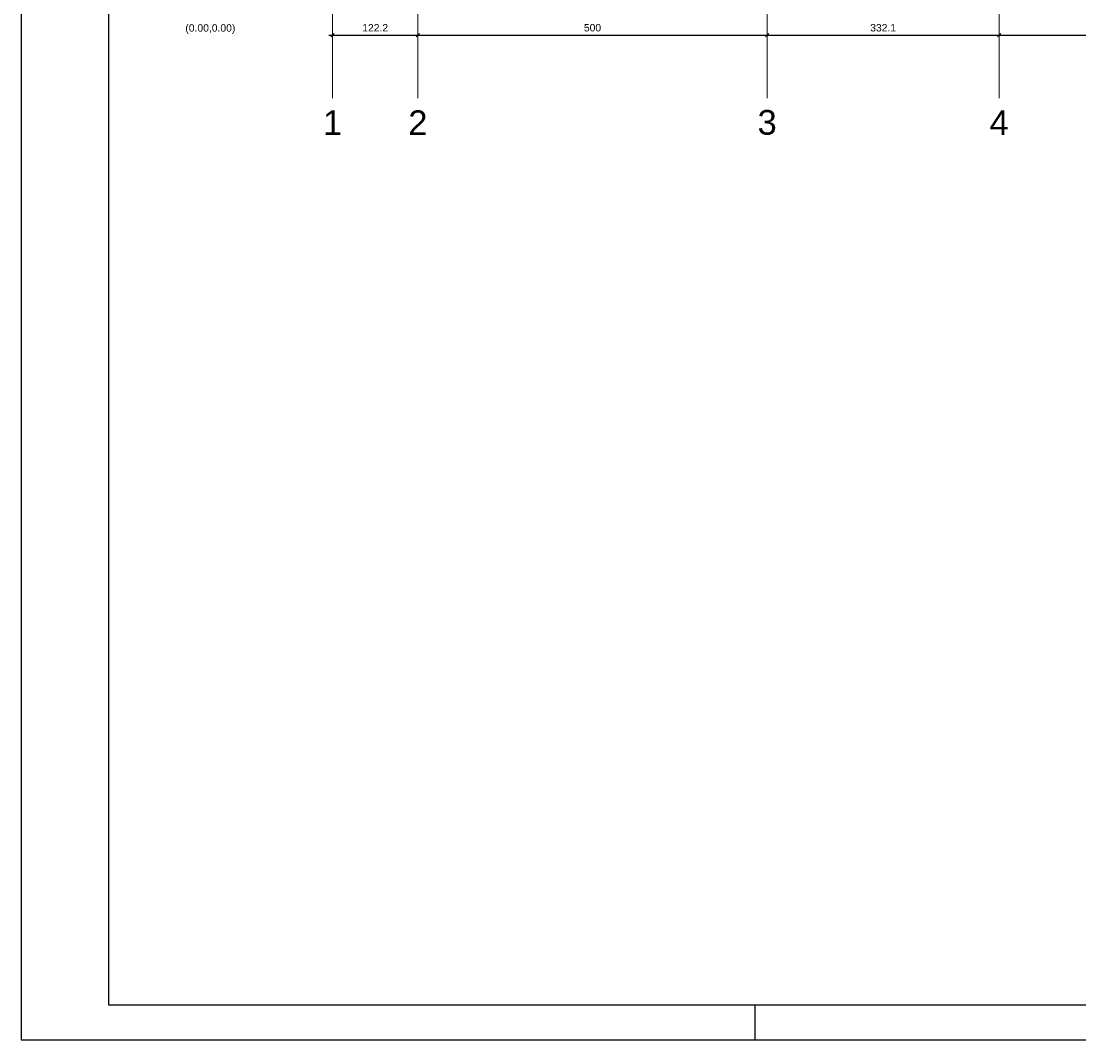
# Model space of a CAD drawing. Header units: millimetres. Extents: x 0 to 119, y 0 to 84.
# Tile 1 of 18: x 0 to 30, y 0 to 29. Entities that reach past the tile are written whole.
import ezdxf

# ---------------------------------------------------------------- set-up
doc = ezdxf.new("R2010")
doc.units = ezdxf.units.MM
doc.header["$MEASUREMENT"] = 0
doc.linetypes.add('NULL', pattern=[0])
doc.layers.get('0').update_dxf_attribs({"lineweight": 18})
for name, color, linetype, lineweight in [('LC-Cotas', 7, 'Continuous', 5), ('LC-Eixos', 7, 'Continuous', 0), ('LC-Textos', 3, 'Continuous', 20)]:
    doc.layers.add(name, color=color, linetype=linetype, lineweight=lineweight)
doc.layers.add('SEDUC_MARF', color=1, linetype='Continuous')
doc.layers.add('SEDUC_MARGG', color=7, linetype='Continuous')
doc.styles.add('Arial', font='txt')
doc.dimstyles.new('UM_50.000000', dxfattribs={"dimtxt": 0.18, "dimasz": 0.1, "dimexe": 0.1, "dimexo": 0.2, "dimgap": 0, "dimtad": 1, "dimtih": 1, "dimtoh": 1, "dimdec": 1, "dimlfac": 50, "dimzin": 0, "dimdsep": 46, "dimtxsty": 'Standard', "dimcen": 0.09, "dimdle": 0.1, "dimadec": 1, "dimazin": 2, "dimtfac": 1, "dimtdec": 4, "dimtofl": 0, "dimtmove": 0, "dimatfit": 3, "dimfxl": 1, "dimtolj": 1, "dimarcsym": 0})

# ---------------------------------------------------------------- blocks, each defined once
blk = doc.blocks.new('_Oblique')
at = {"color": 0, "linetype": 'ByBlock', "lineweight": -2}
blk.add_line((-0.5, -0.5), (0.5, 0.5), dxfattribs=at)
blk = doc.blocks.new('*D83')
at = {"layer": 'Defpoints', "color": 0}
for p in [(8.913, 28.771), (11.357, 28.771), (11.357, 28.771)]:
    blk.add_point(p, dxfattribs=at)
at = {"layer": 'LC-Cotas', "color": 0, "lineweight": -2}
blk.add_line((8.813, 28.771), (11.457, 28.771), dxfattribs=at)
at = {"layer": 'LC-Cotas', "color": 0, "lineweight": -2, "xscale": 0.1, "yscale": 0.1, "zscale": 0.1, "rotation": 180}
blk.add_blockref('_Oblique', (8.913, 28.771), dxfattribs=at)
at = {"layer": 'LC-Cotas', "color": 0, "lineweight": -2, "xscale": 0.1, "yscale": 0.1, "zscale": 0.1}
blk.add_blockref('_Oblique', (11.357, 28.771), dxfattribs=at)
at = {"layer": 'LC-Cotas', "color": 7, "insert": (10.135, 28.982), "char_height": 0.2118, "attachment_point": 5, "rotation": 0.0057, "style": 'Arial'}
blk.add_mtext('\\A1;122.2', dxfattribs=at)
blk = doc.blocks.new('*D84')
at = {"layer": 'Defpoints', "color": 0}
for p in [(11.357, 28.771), (21.356, 28.771), (21.356, 28.771)]:
    blk.add_point(p, dxfattribs=at)
at = {"layer": 'LC-Cotas', "color": 0, "lineweight": -2}
blk.add_line((11.257, 28.771), (21.456, 28.771), dxfattribs=at)
at = {"layer": 'LC-Cotas', "color": 0, "lineweight": -2, "xscale": 0.1, "yscale": 0.1, "zscale": 0.1, "rotation": 180}
blk.add_blockref('_Oblique', (11.357, 28.771), dxfattribs=at)
at = {"layer": 'LC-Cotas', "color": 0, "lineweight": -2, "xscale": 0.1, "yscale": 0.1, "zscale": 0.1}
blk.add_blockref('_Oblique', (21.356, 28.771), dxfattribs=at)
at = {"layer": 'LC-Cotas', "color": 7, "insert": (16.357, 28.982), "char_height": 0.2118, "attachment_point": 5, "rotation": 0.0057, "style": 'Arial'}
blk.add_mtext('\\A1;500', dxfattribs=at)
blk = doc.blocks.new('*D85')
at = {"layer": 'Defpoints', "color": 0}
for p in [(21.356, 28.771), (27.998, 28.771), (27.998, 28.771)]:
    blk.add_point(p, dxfattribs=at)
at = {"layer": 'LC-Cotas', "color": 0, "lineweight": -2}
blk.add_line((21.256, 28.771), (28.098, 28.771), dxfattribs=at)
at = {"layer": 'LC-Cotas', "color": 0, "lineweight": -2, "xscale": 0.1, "yscale": 0.1, "zscale": 0.1, "rotation": 180}
blk.add_blockref('_Oblique', (21.356, 28.771), dxfattribs=at)
at = {"layer": 'LC-Cotas', "color": 0, "lineweight": -2, "xscale": 0.1, "yscale": 0.1, "zscale": 0.1}
blk.add_blockref('_Oblique', (27.998, 28.771), dxfattribs=at)
at = {"layer": 'LC-Cotas', "color": 7, "insert": (24.677, 28.982), "char_height": 0.2118, "attachment_point": 5, "rotation": 0.0057, "style": 'Arial'}
blk.add_mtext('\\A1;332.1', dxfattribs=at)
blk = doc.blocks.new('*D86')
at = {"layer": 'Defpoints', "color": 0}
for p in [(27.998, 28.771), (35.595, 28.771), (35.595, 28.771)]:
    blk.add_point(p, dxfattribs=at)
at = {"layer": 'LC-Cotas', "color": 0, "lineweight": -2}
blk.add_line((27.898, 28.771), (35.695, 28.771), dxfattribs=at)
at = {"layer": 'LC-Cotas', "color": 0, "lineweight": -2, "xscale": 0.1, "yscale": 0.1, "zscale": 0.1, "rotation": 180}
blk.add_blockref('_Oblique', (27.998, 28.771), dxfattribs=at)
at = {"layer": 'LC-Cotas', "color": 0, "lineweight": -2, "xscale": 0.1, "yscale": 0.1, "zscale": 0.1}
blk.add_blockref('_Oblique', (35.595, 28.771), dxfattribs=at)
at = {"layer": 'LC-Cotas', "color": 7, "insert": (31.797, 28.982), "char_height": 0.2118, "attachment_point": 5, "rotation": 0.0057, "style": 'Arial'}
blk.add_mtext('\\A1;379.9', dxfattribs=at)

msp = doc.modelspace()

# ---------------------------------------------------------------- linework, layer by layer
at = {"layer": 'LC-Eixos'}
for p, q in [((8.9131, 76.0731), (8.9131, 28.4706)), ((11.3571, 76.0731), (11.3571, 28.4706)), ((21.3565, 76.0731), (21.3565, 28.4706)), ((27.9977, 76.0731), (27.9977, 28.4706)), ((8.9131, 26.9706), (8.9131, 28.4706)), ((11.3571, 26.9706), (11.3571, 28.4706)), ((21.3565, 26.9706), (21.3565, 28.4706)), ((27.9977, 26.9706), (27.9977, 28.4706))]:
    msp.add_line(p, q, dxfattribs=at)
at = {"layer": 'SEDUC_MARF'}
msp.add_line((21.0015, 1), (21.0015, 0), dxfattribs=at)
msp.add_lwpolyline([(118.9, 84.1), (0, 84.1), (0, 0), (118.9, 0)], close=True, dxfattribs=at)
at = {"layer": 'SEDUC_MARGG'}
msp.add_lwpolyline([(2.5, 1), (117.9, 1), (117.9, 83.1), (2.5, 83.1), (2.5, 1)], dxfattribs=at)

# ---------------------------------------------------------------- texts
at = {"layer": 'LC-Cotas', "linetype": 'NULL', "insert": (4.7005, 28.8084), "char_height": 0.2118, "width": 2.805127, "attachment_point": 7, "line_spacing_factor": 0.798, "style": 'Arial'}
msp.add_mtext('(0.00,0.00)', dxfattribs=at)
at = {"layer": 'LC-Textos', "linetype": 'NULL', "char_height": 0.706, "width": 1.101182, "attachment_point": 8, "line_spacing_factor": 0.798, "style": 'Arial'}
for s, insert in [('1', (8.9129, 25.9118)), ('2', (11.3569, 25.9118)), ('3', (21.3569, 25.9118)), ('4', (27.9979, 25.9118))]:
    msp.add_mtext(s, dxfattribs=dict(at, insert=insert))

# ---------------------------------------------------------------- dimensions: what is measured, and where the dimension line sits
at = {"layer": 'LC-Cotas'}
for base, p1, p2, picture, middle in [((11.3571, 28.7706), (8.9131, 28.7706), (11.3571, 28.7706), '*D83', (10.1351, 28.9824)), ((21.3565, 28.7706), (11.3571, 28.7706), (21.3565, 28.7706), '*D84', (16.3568, 28.9824)), ((27.9977, 28.7706), (21.3565, 28.7706), (27.9977, 28.7706), '*D85', (24.6771, 28.9824)), ((35.5955, 28.7706), (27.9977, 28.7706), (35.5955, 28.7706), '*D86', (31.7966, 28.9824))]:
    dim = msp.add_linear_dim(base=base, p1=p1, p2=p2, dimstyle='UM_50.000000', override={"dimtxt": 0.2118, "dimasz": 0.1, "dimexe": 0.1, "dimexo": 0.2, "dimtad": 1, "dimtih": 0, "dimtoh": 0, "dimdec": 1, "dimlfac": 50, "dimzin": 8, "dimtxsty": 'Arial', "dimblk": 'Oblique', "dimblk1": 'Oblique', "dimblk2": 'Oblique', "dimsah": 1, "dimdle": 0.1, "dimse1": 1, "dimse2": 1, "dimclrt": 7, "dimadec": 1, "dimazin": 3, "dimtmove": 2, "dimldrblk": 'Oblique'}, dxfattribs=at)
    dim.commit()
    dim.dimension.update_dxf_attribs({"geometry": picture, "text_midpoint": middle, "dimtype": 160, "text_rotation": 0.00573})

doc.saveas('drawing.dxf')
